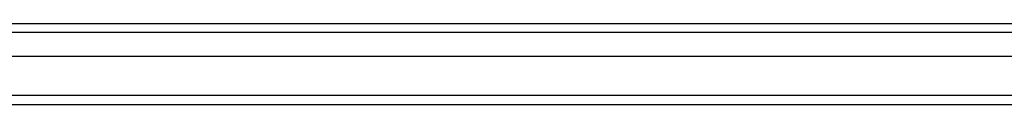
# Model space of a CAD drawing. Header units: inches. Extents: x 18 to 430, y 47 to 208.
# Tile 39 of 108: x 205.527 to 216.002, y 112.959 to 113.825. Entities that reach past the tile are written whole.
import ezdxf

# ---------------------------------------------------------------- set-up
doc = ezdxf.new("R2010")
doc.units = ezdxf.units.IN
doc.header["$MEASUREMENT"] = 0
doc.layers.add('Visible Edges(ANSI)', color=7, linetype='Continuous', lineweight=25)
doc.layers.add('Visible Tangent Edges(ANSI)', color=7, linetype='Continuous', lineweight=25)

msp = doc.modelspace()

# ---------------------------------------------------------------- linework, layer by layer
at = {"layer": 'Visible Edges(ANSI)'}
for p, q in [((195.85, 113.825), (236.056, 113.825)), ((236.244, 113.471), (195.662, 113.471)), ((236.854, 112.959), (195.819, 112.959))]:
    msp.add_line(p, q, dxfattribs=at)
at = {"layer": 'Visible Tangent Edges(ANSI)'}
for p, q in [((236.186, 113.726), (195.72, 113.726)), ((236.854, 113.058), (195.052, 113.058))]:
    msp.add_line(p, q, dxfattribs=at)

doc.saveas('drawing.dxf')
